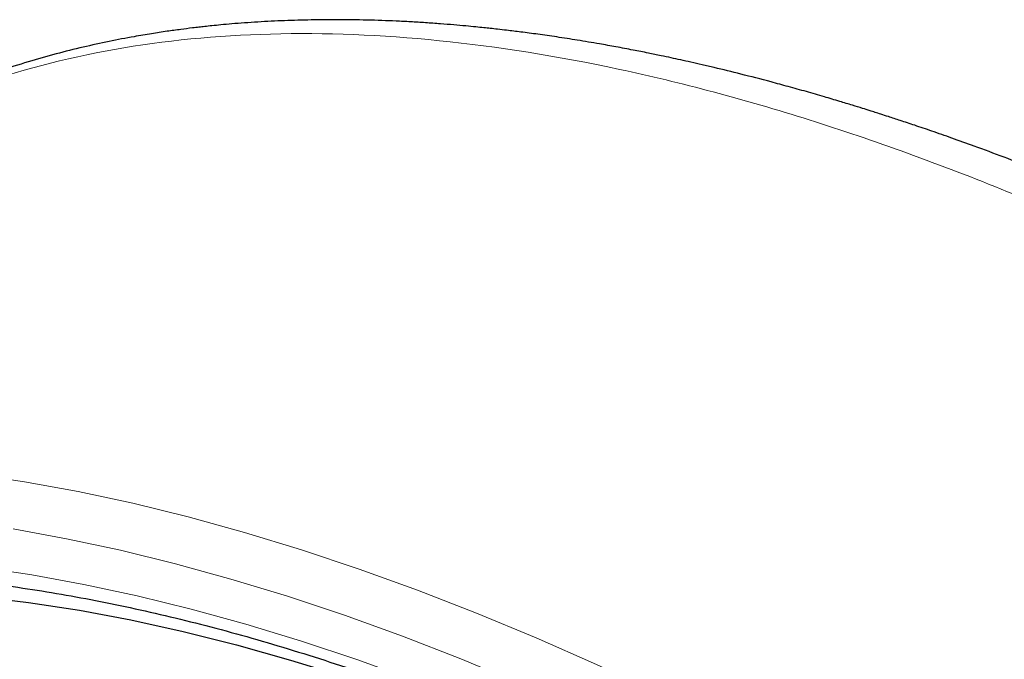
# Model space of a CAD drawing. Header units: millimetres. Extents: x 8 to 2230, y 12 to 2204.
# Tile 142 of 162: x 2036 to 2050, y 880 to 889. Entities that reach past the tile are written whole.
import ezdxf

# ---------------------------------------------------------------- set-up
doc = ezdxf.new("R2010")
doc.units = ezdxf.units.MM

msp = doc.modelspace()

# ---------------------------------------------------------------- linework, layer by layer
at = {"color": 252, "linetype": 'Continuous', "lineweight": 0, "flags": 128}
for points in [[(2035.354, 882.444), (2036.087, 882.334), (2036.834, 882.198), (2037.592, 882.035), (2038.363, 881.845), (2039.144, 881.63), (2039.936, 881.388), (2040.739, 881.12), (2041.55, 880.827), (2042.371, 880.508), (2043.2, 880.164), (2044.037, 879.795), (2044.882, 879.401), (2045.733, 878.982), (2046.59, 878.539), (2047.453, 878.073), (2048.32, 877.582), (2049.192, 877.068), (2050.068, 876.532)], [(2048.043, 876.974), (2047.184, 877.459), (2046.329, 877.921), (2045.481, 878.36), (2044.638, 878.774), (2043.802, 879.164), (2042.973, 879.53), (2042.152, 879.871), (2041.34, 880.186), (2040.536, 880.477), (2039.742, 880.742), (2038.957, 880.981), (2038.184, 881.195), (2037.421, 881.382), (2036.67, 881.543), (2035.931, 881.679)], [(2035.472, 881.145), (2036.187, 881.038), (2036.914, 880.905), (2037.653, 880.746), (2038.404, 880.562), (2039.166, 880.352), (2039.937, 880.116), (2040.719, 879.856), (2041.51, 879.57), (2042.31, 879.259), (2043.118, 878.924), (2043.933, 878.564), (2044.756, 878.18), (2045.585, 877.772), (2046.42, 877.341), (2047.261, 876.886), (2048.106, 876.408)]]:
    msp.add_lwpolyline(points, dxfattribs=at)
at = {"color": 7, "linetype": 'Continuous', "lineweight": 30, "flags": 128}
msp.add_lwpolyline([(2035.453, 880.741), (2036.145, 880.656), (2036.85, 880.547), (2037.566, 880.412), (2038.295, 880.252), (2039.034, 880.066), (2039.784, 879.855), (2040.545, 879.62), (2041.314, 879.36), (2042.093, 879.075), (2042.881, 878.765), (2043.676, 878.432), (2044.479, 878.074), (2045.289, 877.693), (2046.105, 877.288), (2046.926, 876.86), (2047.753, 876.409), (2048.585, 875.936), (2049.421, 875.44), (2050.26, 874.922)], dxfattribs=at)
at = {"color": 7, "linetype": 'Continuous', "lineweight": 30}
for points, knots in [([(2056.471, 883.602), (2056.395, 883.646), (2056.205, 883.756), (2055.908, 883.923), (2055.576, 884.109), (2055.24, 884.292), (2054.823, 884.517), (2054.32, 884.781), (2053.727, 885.082), (2053.089, 885.395), (2052.405, 885.718), (2051.671, 886.048), (2050.904, 886.375), (2050.105, 886.698), (2049.459, 886.941), (2048.987, 887.111), (2048.711, 887.207), (2048.473, 887.288), (2048.272, 887.355), (2048.115, 887.406), (2047.998, 887.444), (2047.913, 887.471), (2047.829, 887.498), (2047.724, 887.531), (2047.584, 887.574), (2047.407, 887.628), (2047.193, 887.692), (2046.954, 887.761), (2046.708, 887.829), (2046.403, 887.912), (2046.06, 888.001), (2045.74, 888.079), (2045.509, 888.133), (2045.354, 888.169), (2045.212, 888.2), (2045.074, 888.231), (2044.924, 888.262), (2044.747, 888.299), (2044.538, 888.34), (2044.311, 888.383), (2044.052, 888.429), (2043.778, 888.475), (2043.492, 888.52), (2043.231, 888.557), (2042.998, 888.588), (2042.813, 888.611), (2042.671, 888.627), (2042.567, 888.639), (2042.466, 888.649), (2042.353, 888.661), (2042.213, 888.674), (2042.048, 888.689), (2041.861, 888.704), (2041.661, 888.718), (2041.455, 888.731), (2041.253, 888.741), (2040.982, 888.752), (2040.65, 888.76), (2040.26, 888.761), (2039.885, 888.754), (2039.578, 888.742), (2039.331, 888.728), (2039.148, 888.716), (2038.976, 888.703), (2038.825, 888.689), (2038.7, 888.677), (2038.599, 888.666), (2038.509, 888.656), (2038.398, 888.643), (2038.25, 888.624), (2038.06, 888.598), (2037.844, 888.565), (2037.575, 888.519), (2037.257, 888.458), (2036.895, 888.379), (2036.52, 888.285), (2036.132, 888.175), (2035.786, 888.064), (2035.493, 887.96), (2035.266, 887.874), (2035.067, 887.794), (2034.889, 887.719), (2034.717, 887.643), (2034.525, 887.555), (2034.307, 887.448), (2034.061, 887.32), (2033.8, 887.175), (2033.535, 887.017), (2033.242, 886.831), (2032.933, 886.62), (2032.611, 886.385), (2032.401, 886.214), (2032.299, 886.131)], [0, 0, 0, 0, 0.007829, 0.019394, 0.030513, 0.042037, 0.053967, 0.073533, 0.094102, 0.115693, 0.140106, 0.165873, 0.192996, 0.221476, 0.2513, 0.262619, 0.272615, 0.281289, 0.288638, 0.294664, 0.29847, 0.301458, 0.304023, 0.307791, 0.312936, 0.31946, 0.327362, 0.336603, 0.345935, 0.354762, 0.370631, 0.384554, 0.390899, 0.396777, 0.40219, 0.407141, 0.412562, 0.4193, 0.427438, 0.436594, 0.445455, 0.457413, 0.468548, 0.478861, 0.488138, 0.495944, 0.50086, 0.504929, 0.508424, 0.512864, 0.51848, 0.525273, 0.532754, 0.541194, 0.549672, 0.557933, 0.565977, 0.583148, 0.599239, 0.614829, 0.630644, 0.638638, 0.646688, 0.654416, 0.661039, 0.666537, 0.670911, 0.674497, 0.678493, 0.685815, 0.694408, 0.70427, 0.715399, 0.731534, 0.748674, 0.766673, 0.785533, 0.805256, 0.818161, 0.829862, 0.840317, 0.849527, 0.858613, 0.868503, 0.881433, 0.895524, 0.910779, 0.927132, 0.943276, 0.963351, 0.982244, 1, 1, 1, 1]), ([(2026.641, 879.097), (2026.688, 879.132), (2026.843, 879.248), (2027.119, 879.429), (2027.468, 879.642), (2027.829, 879.84), (2028.201, 880.024), (2028.583, 880.192), (2028.976, 880.346), (2029.379, 880.485), (2029.792, 880.609), (2030.214, 880.718), (2030.647, 880.813), (2031.089, 880.892), (2031.54, 880.957), (2032, 881.007), (2032.47, 881.041), (2032.948, 881.061), (2033.435, 881.066), (2033.931, 881.057), (2034.435, 881.032), (2034.947, 880.992), (2035.467, 880.938), (2035.995, 880.869), (2036.531, 880.785), (2037.074, 880.686), (2037.625, 880.572), (2038.182, 880.443), (2038.747, 880.3), (2039.318, 880.142), (2039.895, 879.969), (2040.479, 879.782), (2041.068, 879.58), (2041.663, 879.364), (2042.264, 879.133), (2042.869, 878.888), (2043.48, 878.628), (2044.095, 878.355), (2044.715, 878.067), (2045.338, 877.766), (2045.966, 877.45), (2046.597, 877.121), (2047.232, 876.778), (2047.769, 876.479), (2048.095, 876.292), (2048.207, 876.227)], [0, 0, 0, 0, 0.01037, 0.034641, 0.058899, 0.083135, 0.107344, 0.131519, 0.155657, 0.179754, 0.20381, 0.227824, 0.251798, 0.275733, 0.299631, 0.323496, 0.347331, 0.371139, 0.394922, 0.418686, 0.442431, 0.466161, 0.48988, 0.513588, 0.537288, 0.560982, 0.584672, 0.608359, 0.632043, 0.655727, 0.679411, 0.703096, 0.726782, 0.75047, 0.77416, 0.797852, 0.821547, 0.845246, 0.868947, 0.892652, 0.916361, 0.940072, 0.963787, 0.987506, 1, 1, 1, 1])]:
    msp.add_open_spline(points, degree=3, knots=knots, dxfattribs=at)
at = {"color": 252, "linetype": 'Continuous', "lineweight": 0}
msp.add_open_spline([(2055.526, 883.511), (2054.547, 884.053), (2052.588, 885.138), (2049.736, 886.414), (2046.976, 887.418), (2044.334, 888.12), (2041.828, 888.52), (2039.48, 888.612), (2037.306, 888.4), (2035.331, 887.873), (2033.65, 887.126), (2032.739, 886.417), (2032.329, 886.099)], degree=3, knots=[0, 0, 0, 0, 0.101882, 0.203764, 0.305646, 0.407528, 0.50941, 0.611293, 0.713175, 0.815057, 0.916939, 1, 1, 1, 1], dxfattribs=at)

doc.saveas('drawing.dxf')
